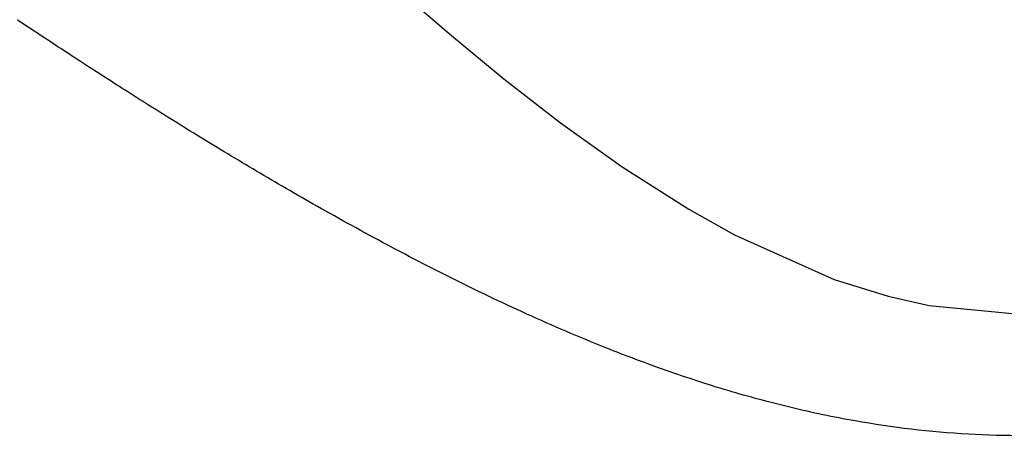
# Model space of a CAD drawing. Header units: millimetres. Extents: x 0 to 420, y 0 to 297.
# Tile 9 of 18: x 125 to 150, y 165 to 175. Entities that reach past the tile are written whole.
import ezdxf

# ---------------------------------------------------------------- set-up
doc = ezdxf.new("R2010")
doc.units = ezdxf.units.MM

msp = doc.modelspace()

# ---------------------------------------------------------------- linework, layer by layer
at = {"color": 1, "linetype": 'Continuous', "lineweight": 25, "flags": 128}
msp.add_lwpolyline([(134.638, 175.753), (135.897, 174.659), (137.203, 173.579), (138.615, 172.483), (140.154, 171.382), (141.814, 170.325), (142.955, 169.685), (145.434, 168.577), (146.783, 168.155), (147.809, 167.926), (149.964, 167.718), (151.078, 167.758), (151.287, 167.777), (152.389, 167.934), (154.566, 168.521), (155.623, 168.932), (157.114, 169.639), (158.536, 170.439), (159.906, 171.316), (161.208, 172.234), (162.436, 173.167), (163.599, 174.104), (164.703, 175.037), (165.735, 175.944)], dxfattribs=at)
at = {"color": 1, "linetype": 'Continuous', "lineweight": 25}
msp.add_open_spline([(175.079, 175.053), (175.066, 175.045), (175.041, 175.028), (174.783, 174.856), (174.198, 174.468), (173.087, 173.741), (171.834, 172.94), (170.638, 172.196), (169.591, 171.558), (168.385, 170.844), (167.012, 170.061), (165.548, 169.264), (164.002, 168.471), (162.379, 167.698), (160.675, 166.961), (158.887, 166.278), (156.794, 165.605), (154.364, 165.023), (151.596, 164.668), (148.761, 164.654), (146.342, 164.945), (144.354, 165.363), (142.783, 165.79), (141.242, 166.294), (139.56, 166.929), (137.76, 167.703), (135.864, 168.613), (134.05, 169.561), (132.369, 170.498), (130.834, 171.396), (129.439, 172.243), (128.168, 173.039), (126.955, 173.816), (125.9, 174.507), (125.286, 174.915), (125.055, 175.069), (125.096, 175.042), (125.103, 175.037)], degree=3, knots=[0, 0, 0, 0, 0.019965, 0.040142, 0.077045, 0.114788, 0.155921, 0.176736, 0.197767, 0.22325, 0.248997, 0.274869, 0.300987, 0.327074, 0.35328, 0.379887, 0.406656, 0.44313, 0.480111, 0.517067, 0.554693, 0.57642, 0.598397, 0.620488, 0.642797, 0.6731, 0.703595, 0.734665, 0.765937, 0.795097, 0.824472, 0.854659, 0.885202, 0.924331, 0.964406, 0.993484, 1, 1, 1, 1], dxfattribs=at)

doc.saveas('drawing.dxf')
